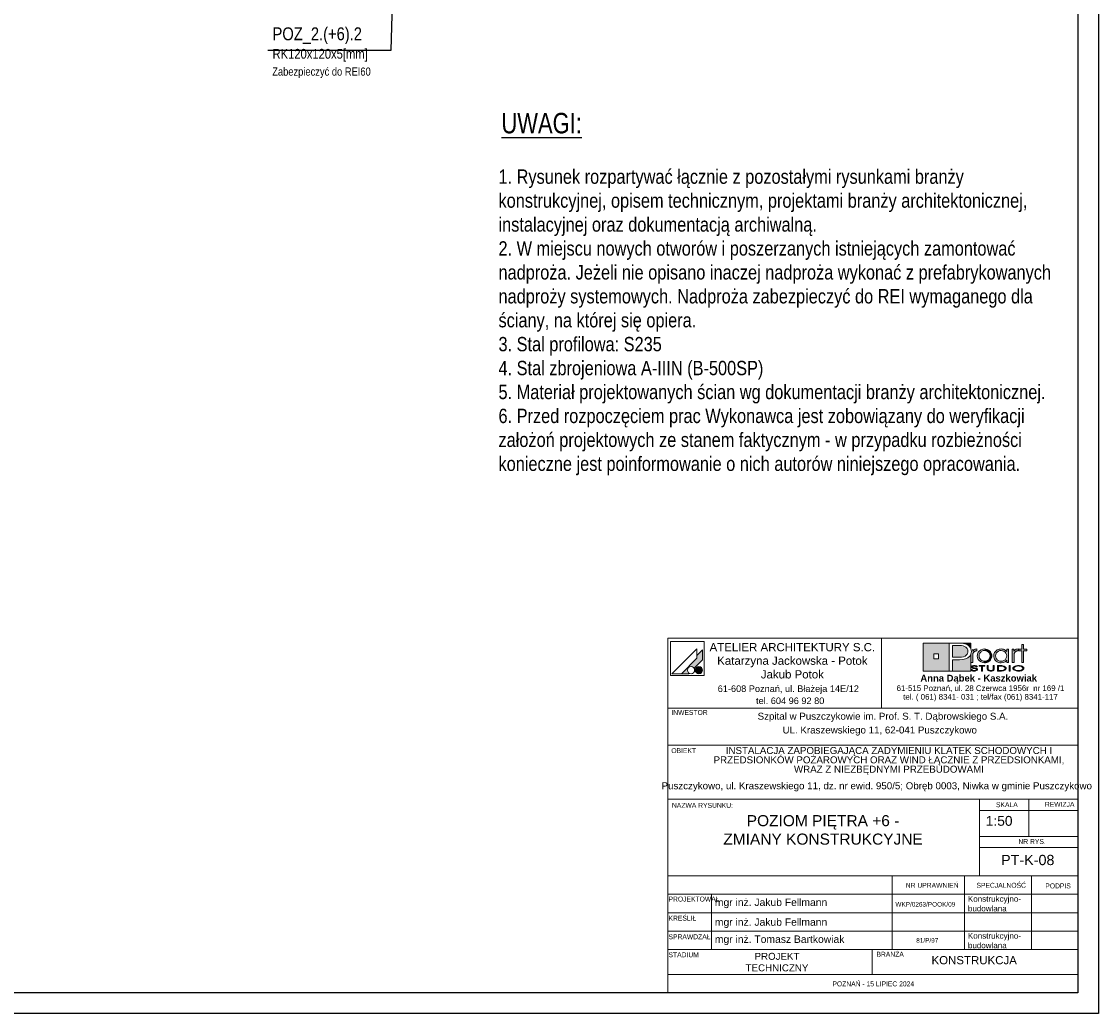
# Model space of a CAD drawing. Header units: metres. Extents: x -1659 to 3841, y -330 to 2686.
# Tile 9 of 13: x 2529 to 3841, y -330 to 880. Entities that reach past the tile are written whole.
import ezdxf

# ---------------------------------------------------------------- set-up
doc = ezdxf.new("R2010")
doc.units = ezdxf.units.M
doc.header["$LTSCALE"] = 50
doc.header["$MEASUREMENT"] = 0
for name, color, linetype in [('A_Arkusz', 7, 'Continuous'), ('BS_ram', 2, 'Continuous'), ('BZ_txc', 1, 'Continuous'), ('BZ_txg', 3, 'Continuous'), ('BZ_txs', 2, 'Continuous')]:
    doc.layers.add(name, color=color, linetype=linetype)
doc.styles.add('BIKTC', font='bikromsw.shx', dxfattribs={"width": 0.85})
doc.styles.add('BIKTG', font='bikromsw.shx', dxfattribs={"width": 0.85})
doc.styles.add('BIKTS', font='bikromsw.shx', dxfattribs={"width": 0.85})
doc.styles.add('GENERATED_STYLE_1', font='arial.ttf')
doc.styles.add('GENERATED_STYLE_2', font='txt')
doc.styles.add('GENERATED_STYLE_3', font='txt')

msp = doc.modelspace()

# ---------------------------------------------------------------- hatches: boundary and pattern name
at = {"layer": 'A_Arkusz', "linetype": 'Continuous', "lineweight": 5, "ltscale": 1000}
h = msp.add_hatch(color=7, dxfattribs=at)
h.paths.add_polyline_path([(3627.55, 122.046), (3659.294, 122.046), (3659.294, 87.658), (3627.55, 87.658)])
h.paths.add_polyline_path([(3640.541, 108.817), (3646.472, 108.817), (3646.472, 102.826), (3640.541, 102.826)], flags=0)
for points in [[(3671.551, 118.936), (3669.3, 118.951), (3663.385, 118.951), (3663.385, 104.641), (3671.034, 104.641), (3674.151, 104.793), (3676.691, 105.247), (3678.653, 106), (3679.676, 106.665), (3680.543, 107.476), (3681.254, 108.434), (3681.788, 109.492), (3682.107, 110.603), (3682.212, 111.77), (3681.93, 113.699), (3681.084, 115.388), (3679.638, 116.856), (3678.126, 117.784), (3676.324, 118.446), (3674.267, 118.821), (3673.206, 118.893)], [(3685.855, 122.046), (3685.848, 114.504), (3685.677, 115.102), (3684.895, 116.629), (3683.892, 117.962), (3682.678, 119.105), (3681.254, 120.06), (3679.887, 120.711), (3678.421, 121.22), (3676.858, 121.591), (3675.097, 121.842), (3671.087, 122.037), (3670.802, 122.043)], [(3663.385, 87.658), (3685.855, 87.658), (3685.855, 108.883), (3684.361, 106.046), (3681.937, 103.936), (3679.153, 102.61), (3675.819, 101.832), (3671.929, 101.562), (3663.385, 101.546)]]:
    msp.add_hatch(color=7, dxfattribs=at).paths.add_polyline_path(points)
at = {"layer": 'A_Arkusz', "linetype": 'Continuous', "lineweight": 15, "ltscale": 1000}
for points in [[(3749.969, 98.262), (3747.786, 98.262), (3747.786, 112.548), (3744.228, 112.548), (3744.228, 114.403), (3747.786, 114.403), (3747.786, 120.076), (3749.969, 120.076), (3749.969, 114.403), (3754.014, 114.403), (3754.014, 112.548), (3749.969, 112.548)], [(3358.739, 113.703), (3351.703, 106.667), (3351.703, 103.428), (3332.874, 84.599), (3341.923, 84.599), (3342.495, 85.171), (3341.833, 85.63), (3341.289, 86.174), (3340.848, 86.804), (3340.523, 87.5), (3340.324, 88.243), (3340.257, 89.009), (3340.324, 89.775), (3340.523, 90.517), (3340.848, 91.214), (3341.289, 91.844), (3341.833, 92.387), (3342.462, 92.828), (3343.159, 93.153), (3343.902, 93.352), (3344.668, 93.419), (3345.433, 93.352), (3346.176, 93.153), (3346.873, 92.828), (3347.503, 92.387), (3348.046, 91.844), (3348.506, 91.181), (3358.739, 101.414), (3358.739, 102.935)], [(3358.739, 101.414), (3358.739, 113.703), (3351.703, 106.667), (3351.703, 103.428), (3332.874, 84.599), (3341.923, 84.599), (3342.495, 85.171, -1.31477704), (3348.506, 91.181)], [(3688.031, 114.504), (3685.848, 114.504), (3685.848, 98.262), (3688.146, 98.262), (3688.167, 108.074, -0.14531134), (3688.794, 110.331, -0.14032895), (3691.234, 112.276), (3692.981, 112.614), (3692.981, 114.785), (3690.797, 114.423), (3689.147, 113.523), (3688.031, 112.085)], [(3693.532, 106.444), (3693.612, 107.527), (3693.854, 108.603), (3694.259, 109.674), (3694.808, 110.686), (3695.478, 111.597), (3696.271, 112.407), (3698.111, 113.716), (3700.148, 114.514), (3702.379, 114.801), (3702.483, 114.791), (3702.37, 112.944), (3701.564, 112.89), (3700.723, 112.72), (3699.886, 112.434), (3699.088, 112.05), (3698.358, 111.577), (3697.697, 111.016), (3696.595, 109.644), (3695.935, 108.094), (3695.715, 106.363), (3695.939, 104.563), (3696.61, 102.971), (3697.731, 101.59), (3699.124, 100.549), (3700.685, 99.926), (3701.566, 99.82), (3701.453, 97.973), (3700.133, 98.126), (3698.09, 98.91), (3696.271, 100.215), (3694.748, 102.021), (3693.836, 104.097)], [(3705.037, 98.27), (3703.726, 97.966), (3702.396, 97.864), (3701.453, 97.973), (3701.566, 99.82), (3702.413, 99.719), (3704.16, 99.933), (3705.732, 100.577), (3707.128, 101.65), (3708.202, 103.028), (3708.845, 104.621), (3708.909, 105.163), (3710.961, 104.378), (3710.562, 103.154), (3709.712, 101.65), (3708.771, 100.501), (3707.642, 99.542), (3706.326, 98.775)], [(3702.371, 112.964), (3704.142, 112.708), (3705.732, 112.037), (3707.18, 110.934), (3708.225, 109.63), (3708.851, 108.129), (3709.059, 106.428), (3708.909, 105.163), (3710.961, 104.378), (3711.072, 104.719), (3711.242, 106.346), (3711.149, 107.534), (3710.869, 108.707), (3710.373, 109.918), (3709.577, 111.217), (3708.524, 112.383), (3707.249, 113.361), (3705.707, 114.161), (3704.141, 114.624), (3702.483, 114.791)], [(3741.437, 112.276), (3740.998, 112.083), (3740.551, 111.823), (3740.097, 111.496), (3739.51, 110.974), (3739.056, 110.432), (3738.733, 109.87), (3738.519, 109.245), (3738.391, 108.503), (3738.349, 107.644), (3738.349, 98.262), (3736.052, 98.262), (3736.052, 114.403), (3738.235, 114.403), (3738.235, 112.085), (3739.35, 113.523), (3741, 114.423), (3743.185, 114.785), (3743.185, 112.614), (3742.505, 112.534), (3741.922, 112.422)], [(3352.535, 93.02), (3355.837, 84.865, -0.39153016), (3350.347, 87.152, -0.41896751)], [(3352.535, 93.02), (3355.837, 84.865, 0.45566332), (3358.196, 91.11, 0.39040178)], [(3692.176, 92.826), (3693.5, 92.826), (3693.388, 93.308), (3693.052, 93.734), (3692.492, 94.106), (3691.766, 94.394), (3690.933, 94.566), (3689.993, 94.624), (3689.015, 94.563), (3688.151, 94.382), (3687.404, 94.08), (3686.869, 93.72), (3686.548, 93.307), (3686.441, 92.841), (3686.539, 92.388), (3686.835, 91.993), (3687.328, 91.656), (3687.712, 91.485), (3688.06, 91.371), (3688.366, 91.295), (3688.971, 91.182), (3689.518, 91.099), (3690.119, 91.006), (3690.687, 90.905), (3691.074, 90.817), (3691.455, 90.7), (3691.513, 91.462), (3690.941, 91.561), (3690.135, 91.684), (3689.188, 91.849), (3688.735, 91.95), (3688.307, 92.094), (3687.973, 92.297), (3687.774, 92.553), (3687.707, 92.861), (3687.805, 93.204), (3688.016, 93.464), (3688.402, 93.717), (3688.839, 93.889), (3689.335, 93.992), (3689.776, 94.02), (3690.22, 94.006), (3690.683, 93.948), (3691.076, 93.853), (3691.469, 93.694), (3691.83, 93.449), (3692.066, 93.16)], [(3699.997, 87.872), (3698.73, 87.872), (3698.73, 93.906), (3695.824, 93.906), (3695.824, 94.503), (3702.887, 94.503), (3702.887, 93.906), (3699.997, 93.906)], [(3712.971, 88.353), (3712.502, 88.153), (3711.967, 87.99), (3711.343, 87.857), (3710.689, 87.777), (3710.006, 87.751), (3709.069, 87.799), (3708.209, 87.945), (3707.425, 88.188), (3706.469, 88.726), (3705.895, 89.453), (3705.704, 90.369), (3705.704, 94.503), (3706.971, 94.503), (3706.971, 90.369), (3707.041, 89.849), (3707.254, 89.405), (3707.569, 89.075, 0.15426912), (3710.006, 88.392, 0.14972413), (3712.403, 89.034), (3712.758, 89.405)], [(3712.758, 89.405), (3712.97, 89.849), (3713.041, 90.369), (3713.041, 94.503), (3714.308, 94.503), (3714.308, 90.369), (3714.204, 89.668), (3713.892, 89.076), (3713.373, 88.592), (3712.971, 88.353)], [(3719.522, 88.469), (3720.903, 88.469), (3720.903, 87.872), (3718.256, 87.872), (3718.256, 94.503), (3720.903, 94.503), (3720.903, 93.906), (3719.522, 93.906)], [(3721.872, 94.503), (3723.464, 94.441), (3724.487, 94.306), (3724.482, 93.657), (3723.684, 93.787), (3722.603, 93.876), (3721.354, 93.906), (3720.903, 93.906), (3720.903, 94.503)], [(3726.058, 93.949), (3726.862, 93.629), (3727.549, 93.245), (3728.12, 92.798), (3728.572, 92.279), (3728.844, 91.74), (3728.934, 91.18), (3728.793, 90.477), (3728.371, 89.818), (3727.668, 89.203), (3726.973, 88.784), (3726.188, 88.447), (3725.312, 88.192), (3724.439, 88.034), (3724.444, 88.699), (3725.131, 88.856), (3726.083, 89.224), (3726.834, 89.698), (3727.297, 90.158), (3727.576, 90.659), (3727.668, 91.2), (3727.563, 91.767), (3727.248, 92.284), (3726.79, 92.691), (3726.118, 93.109), (3725.383, 93.421), (3724.482, 93.657), (3724.487, 94.306), (3724.859, 94.257)], [(3733.59, 87.872), (3732.323, 87.872), (3732.323, 94.503), (3733.59, 94.503)], [(3687.376, 89.727), (3686.023, 89.727), (3686.128, 89.292), (3686.366, 88.905), (3686.737, 88.566), (3687.129, 88.329), (3687.537, 88.152), (3687.855, 88.048), (3688.121, 87.966), (3688.754, 87.84), (3689.414, 87.771), (3689.813, 87.79), (3690.233, 87.769), (3690.999, 87.819), (3691.934, 88.025), (3692.751, 88.367), (3693.338, 88.769), (3693.689, 89.212), (3693.806, 89.699), (3693.769, 89.974), (3693.642, 90.264), (3693.474, 90.5), (3693.172, 90.777), (3692.915, 90.958), (3692.485, 91.173), (3692.205, 91.28), (3691.725, 91.42), (3691.513, 91.462), (3691.455, 90.7), (3691.671, 90.626), (3692.153, 90.351), (3692.443, 90.032), (3692.539, 89.669), (3692.463, 89.341), (3692.261, 89.077), (3691.854, 88.776), (3691.559, 88.639), (3691.291, 88.544), (3690.819, 88.431), (3690.428, 88.374), (3690.095, 88.352), (3689.716, 88.358), (3689.267, 88.402), (3688.857, 88.484), (3688.514, 88.584), (3688.169, 88.733), (3687.976, 88.843), (3687.692, 89.086), (3687.491, 89.38)], [(3724.439, 88.034), (3724.324, 88.014), (3723.206, 87.907), (3721.958, 87.872), (3720.903, 87.872), (3720.903, 88.469), (3721.354, 88.469), (3722.131, 88.481), (3722.975, 88.514), (3723.387, 88.538), (3724.026, 88.614), (3724.444, 88.699)]]:
    msp.add_hatch(color=7, dxfattribs=at).paths.add_polyline_path(points)
h = msp.add_hatch(color=7, dxfattribs=at)
h.paths.add_polyline_path([(3729.371, 101.093), (3727.524, 99.299), (3725.297, 98.222), (3722.69, 97.864), (3721.05, 98.001), (3719.465, 98.411), (3717.94, 99.097), (3716.625, 99.981), (3715.522, 101.083), (3714.634, 102.402), (3714.046, 103.692), (3713.692, 105.006), (3713.574, 106.346), (3713.645, 107.398), (3713.857, 108.437), (3714.21, 109.466), (3714.694, 110.445), (3715.287, 111.339), (3715.992, 112.15), (3716.909, 112.947), (3717.938, 113.612), (3719.08, 114.147), (3720.251, 114.51), (3721.46, 114.728), (3722.707, 114.801), (3724.052, 114.709), (3725.314, 114.432), (3726.494, 113.972), (3727.57, 113.332), (3728.528, 112.523), (3729.371, 111.545), (3729.371, 112.935), (3729.371, 114.403), (3731.554, 114.403), (3731.554, 108.038), (3731.554, 98.262), (3729.371, 98.262), (3729.371, 99.51)])
h.paths.add_polyline_path([(3719.777, 112.283, 0.47107729), (3716.829, 102.865, 0.49472377), (3727.71, 102.045, 0.38725775), (3727.519, 110.865, 0.31404201)], flags=0)
h = msp.add_hatch(color=7, dxfattribs=at)
h.paths.add_polyline_path([(3743.662, 94.624, 0.13099109), (3738.507, 93.376, 0.25065791), (3736.973, 91.223, 0.25061745), (3738.203, 89.203, 0.14135121), (3743.681, 87.751, 0.11772257), (3748.612, 88.883, 0.24590493), (3750.352, 91.19, 0.23736576), (3749.13, 93.17, 0.14388747)])
h.paths.add_polyline_path([(3743.662, 94.027, 0.12859728), (3739.793, 93.166), (3739.332, 92.884), (3738.975, 92.597), (3738.637, 92.234), (3738.416, 91.892), (3738.297, 91.584), (3738.239, 91.21), (3738.388, 90.521), (3738.832, 89.894), (3739.645, 89.291, 0.12697419), (3743.681, 88.348, 0.1132136), (3747.49, 89.183), (3748.191, 89.641), (3748.605, 90.019), (3748.871, 90.394), (3749.031, 90.781), (3749.085, 91.18), (3749, 91.688), (3748.744, 92.173), (3748.318, 92.637), (3747.653, 93.097, 0.11716039)], flags=0)

# ---------------------------------------------------------------- linework, layer by layer
at = {"layer": 'A_Arkusz', "color": 7, "linetype": 'Continuous', "lineweight": 15, "ltscale": 1000}
for p, q in [((3316.226, 128.011), (3316.226, 42.635)), ((3316.226, 127.999), (3816.226, 127.999)), ((3319.453, 123.741), (3319.453, 82.432)), ((3360.763, 123.741), (3319.453, 123.741)), ((3360.763, 123.741), (3360.763, 82.432)), ((3576.814, 128.011), (3576.814, 42.635)), ((3627.55, 122.046), (3685.855, 122.046)), ((3627.55, 87.658), (3627.55, 122.046)), ((3659.294, 87.658), (3659.294, 122.046)), ((3659.294, 122.046), (3670.677, 122.046)), ((3663.385, 118.951), (3663.385, 104.641)), ((3669.3, 118.951), (3663.385, 118.951)), ((3671.551, 118.936), (3669.3, 118.951)), ((3670.677, 122.046), (3673.036, 121.995)), ((3673.206, 118.893), (3671.551, 118.936)), ((3673.036, 121.995), (3675.097, 121.842)), ((3674.267, 118.821), (3673.206, 118.893)), ((3676.324, 118.446), (3674.267, 118.821)), ((3675.097, 121.842), (3676.858, 121.591)), ((3678.126, 117.784), (3676.324, 118.446)), ((3676.858, 121.591), (3678.421, 121.22)), ((3678.421, 121.22), (3679.887, 120.711)), ((3679.887, 120.711), (3681.254, 120.06)), ((3681.254, 120.06), (3682.678, 119.105)), ((3682.678, 119.105), (3683.892, 117.962)), ((3685.855, 122.046), (3685.848, 114.403)), ((3747.786, 114.403), (3747.786, 120.076)), ((3747.786, 120.076), (3749.969, 120.076)), ((3749.969, 120.076), (3749.969, 114.403)), ((3351.703, 114.903), (3321.398, 84.599)), ((3351.703, 114.903), (3351.703, 103.428)), ((3358.739, 113.703), (3351.703, 106.667)), ((3358.739, 113.703), (3358.739, 102.935)), ((3640.541, 108.817), (3646.472, 108.817)), ((3640.541, 108.817), (3646.472, 108.817)), ((3640.541, 102.826), (3640.541, 108.817)), ((3646.472, 108.817), (3646.472, 102.826)), ((3646.472, 108.817), (3646.472, 102.826)), ((3674.151, 104.793), (3676.691, 105.247)), ((3676.691, 105.247), (3678.653, 106)), ((3679.673, 116.835), (3678.126, 117.784)), ((3678.653, 106), (3679.676, 106.665)), ((3681.084, 115.388), (3679.673, 116.835)), ((3679.676, 106.665), (3680.543, 107.476)), ((3680.543, 107.476), (3681.254, 108.434)), ((3681.93, 113.699), (3681.084, 115.388)), ((3681.254, 108.434), (3681.788, 109.492)), ((3681.788, 109.492), (3682.107, 110.603)), ((3682.212, 111.77), (3681.93, 113.699)), ((3684.361, 106.046), (3681.937, 103.936)), ((3682.107, 110.603), (3682.212, 111.77)), ((3683.892, 117.962), (3684.895, 116.629)), ((3685.817, 108.64), (3684.361, 106.046)), ((3684.895, 116.629), (3685.677, 115.102)), ((3685.677, 115.102), (3686.146, 113.464)), ((3686.302, 111.718), (3685.817, 108.64)), ((3685.855, 108.709), (3685.855, 87.658)), ((3686.146, 113.464), (3686.302, 111.718)), ((3688.031, 114.403), (3688.031, 112.085)), ((3688.031, 112.085), (3689.147, 113.523)), ((3688.188, 108.503), (3688.146, 107.644)), ((3688.146, 107.644), (3688.146, 98.262)), ((3688.316, 109.245), (3688.188, 108.503)), ((3688.53, 109.87), (3688.316, 109.245)), ((3688.853, 110.432), (3688.53, 109.87)), ((3689.307, 110.974), (3688.853, 110.432)), ((3689.147, 113.523), (3690.797, 114.423)), ((3689.893, 111.496), (3689.307, 110.974)), ((3690.348, 111.823), (3689.893, 111.496)), ((3690.795, 112.083), (3690.348, 111.823)), ((3691.234, 112.276), (3690.795, 112.083)), ((3690.797, 114.423), (3692.981, 114.785)), ((3691.719, 112.422), (3691.234, 112.276)), ((3692.302, 112.534), (3691.719, 112.422)), ((3692.981, 112.614), (3692.302, 112.534)), ((3692.981, 114.785), (3692.981, 112.614)), ((3693.532, 106.444), (3693.612, 107.527)), ((3693.836, 104.097), (3693.532, 106.444)), ((3693.612, 107.527), (3693.854, 108.603)), ((3693.854, 108.603), (3694.259, 109.674)), ((3694.259, 109.674), (3694.808, 110.686)), ((3694.808, 110.686), (3695.478, 111.597)), ((3695.478, 111.597), (3696.271, 112.407)), ((3695.935, 108.094), (3695.715, 106.363)), ((3695.715, 106.363), (3695.939, 104.563)), ((3696.595, 109.644), (3695.935, 108.094)), ((3696.271, 112.407), (3698.111, 113.716)), ((3697.697, 111.016), (3696.595, 109.644)), ((3698.358, 111.577), (3697.697, 111.016)), ((3698.111, 113.716), (3700.148, 114.514)), ((3699.088, 112.05), (3698.358, 111.577)), ((3699.886, 112.434), (3699.088, 112.05)), ((3700.723, 112.72), (3699.886, 112.434)), ((3700.148, 114.514), (3702.379, 114.801)), ((3701.564, 112.89), (3700.723, 112.72)), ((3702.413, 112.947), (3701.564, 112.89)), ((3702.379, 114.801), (3704.084, 114.641)), ((3704.142, 112.708), (3702.413, 112.947)), ((3704.084, 114.641), (3705.707, 114.161)), ((3705.732, 112.037), (3704.142, 112.708)), ((3705.707, 114.161), (3707.249, 113.361)), ((3707.18, 110.934), (3705.732, 112.037)), ((3708.225, 109.63), (3707.18, 110.934)), ((3707.249, 113.361), (3708.524, 112.383)), ((3708.851, 108.129), (3708.225, 109.63)), ((3708.524, 112.383), (3709.577, 111.217)), ((3708.845, 104.621), (3709.059, 106.428)), ((3709.059, 106.428), (3708.851, 108.129)), ((3709.577, 111.217), (3710.406, 109.865)), ((3710.406, 109.865), (3710.869, 108.707)), ((3710.869, 108.707), (3711.149, 107.534)), ((3711.242, 106.346), (3711.072, 104.719)), ((3711.149, 107.534), (3711.242, 106.346)), ((3713.574, 106.346), (3713.645, 107.398)), ((3713.692, 105.006), (3713.574, 106.346)), ((3713.645, 107.398), (3713.857, 108.437)), ((3714.046, 103.692), (3713.692, 105.006)), ((3713.857, 108.437), (3714.21, 109.466)), ((3714.21, 109.466), (3714.694, 110.445)), ((3714.694, 110.445), (3715.287, 111.339)), ((3715.287, 111.339), (3715.992, 112.15)), ((3715.983, 108.099), (3715.757, 106.444)), ((3715.757, 106.444), (3715.973, 104.694)), ((3716.66, 109.612), (3715.983, 108.099)), ((3715.992, 112.15), (3716.909, 112.947)), ((3717.791, 110.983), (3716.66, 109.612)), ((3716.909, 112.947), (3717.938, 113.612)), ((3719.258, 112.074), (3717.791, 110.983)), ((3717.938, 113.612), (3719.08, 114.147)), ((3719.08, 114.147), (3720.251, 114.51)), ((3720.885, 112.728), (3719.258, 112.074)), ((3720.251, 114.51), (3721.46, 114.728)), ((3722.673, 112.947), (3720.885, 112.728)), ((3721.46, 114.728), (3722.707, 114.801)), ((3724.456, 112.705), (3722.673, 112.947)), ((3722.707, 114.801), (3724.052, 114.709)), ((3724.052, 114.709), (3725.314, 114.432)), ((3726.046, 112.045), (3724.456, 112.705)), ((3725.314, 114.432), (3726.494, 113.972)), ((3727.44, 110.967), (3726.046, 112.045)), ((3726.494, 113.972), (3727.57, 113.332)), ((3728.513, 109.598), (3727.44, 110.967)), ((3727.57, 113.332), (3728.528, 112.523)), ((3729.157, 108.048), (3728.513, 109.598)), ((3728.528, 112.523), (3729.371, 111.545)), ((3729.155, 104.597), (3729.371, 106.319)), ((3729.371, 106.319), (3729.157, 108.048)), ((3729.371, 111.545), (3729.371, 114.403)), ((3729.371, 114.403), (3731.554, 114.403)), ((3731.554, 114.403), (3731.554, 98.262)), ((3736.052, 98.262), (3736.052, 114.403)), ((3736.052, 114.403), (3738.235, 114.403)), ((3738.235, 114.403), (3738.235, 112.085)), ((3738.235, 112.085), (3739.35, 113.523)), ((3738.391, 108.503), (3738.349, 107.644)), ((3738.349, 107.644), (3738.349, 98.262)), ((3738.519, 109.245), (3738.391, 108.503)), ((3738.733, 109.87), (3738.519, 109.245)), ((3739.056, 110.432), (3738.733, 109.87)), ((3739.51, 110.974), (3739.056, 110.432)), ((3739.35, 113.523), (3741, 114.423)), ((3740.097, 111.496), (3739.51, 110.974)), ((3740.551, 111.823), (3740.097, 111.496)), ((3740.998, 112.083), (3740.551, 111.823)), ((3741.437, 112.276), (3740.998, 112.083)), ((3741, 114.423), (3743.185, 114.785)), ((3741.922, 112.422), (3741.437, 112.276)), ((3742.505, 112.534), (3741.922, 112.422)), ((3743.185, 112.614), (3742.505, 112.534)), ((3743.185, 114.785), (3743.185, 112.614)), ((3744.228, 112.548), (3744.228, 114.403)), ((3744.228, 114.403), (3747.786, 114.403)), ((3747.786, 112.548), (3744.228, 112.548)), ((3747.786, 98.262), (3747.786, 112.548)), ((3749.969, 114.403), (3754.014, 114.403)), ((3754.014, 112.548), (3749.969, 112.548)), ((3749.969, 112.548), (3749.969, 98.262)), ((3754.014, 114.403), (3754.014, 112.548)), ((3351.703, 103.428), (3332.874, 84.599)), ((3358.739, 101.414), (3348.506, 91.181)), ((3358.739, 102.935), (3358.739, 101.414)), ((3646.472, 102.826), (3640.541, 102.826)), ((3663.385, 104.641), (3671.034, 104.641)), ((3663.385, 101.546), (3663.385, 87.658)), ((3671.686, 101.546), (3663.385, 101.546)), ((3671.034, 104.641), (3674.151, 104.793)), ((3675.736, 101.812), (3671.686, 101.546)), ((3679.153, 102.61), (3675.736, 101.812)), ((3681.937, 103.936), (3679.153, 102.61)), ((3688.146, 98.262), (3685.848, 98.262)), ((3686.441, 92.841), (3686.548, 93.307)), ((3686.539, 92.388), (3686.441, 92.841)), ((3686.835, 91.993), (3686.539, 92.388)), ((3686.548, 93.307), (3686.869, 93.72)), ((3687.328, 91.656), (3686.835, 91.993)), ((3686.869, 93.72), (3687.404, 94.08)), ((3687.404, 94.08), (3688.151, 94.382)), ((3687.784, 93.178), (3687.707, 92.861)), ((3687.707, 92.861), (3687.774, 92.553)), ((3687.774, 92.553), (3687.973, 92.297)), ((3688.016, 93.464), (3687.784, 93.178)), ((3687.973, 92.297), (3688.307, 92.094)), ((3688.402, 93.717), (3688.016, 93.464)), ((3688.151, 94.382), (3689.015, 94.563)), ((3688.307, 92.094), (3688.735, 91.95)), ((3688.839, 93.889), (3688.402, 93.717)), ((3688.735, 91.95), (3689.361, 91.81)), ((3689.335, 93.992), (3688.839, 93.889)), ((3689.015, 94.563), (3689.993, 94.624)), ((3689.89, 94.027), (3689.335, 93.992)), ((3690.486, 93.99), (3689.89, 94.027)), ((3689.993, 94.624), (3690.933, 94.566)), ((3691.012, 93.879), (3690.486, 93.99)), ((3690.933, 94.566), (3691.766, 94.394)), ((3691.469, 93.694), (3691.012, 93.879)), ((3691.83, 93.449), (3691.469, 93.694)), ((3691.766, 94.394), (3692.492, 94.106)), ((3692.066, 93.16), (3691.83, 93.449)), ((3692.176, 92.826), (3692.066, 93.16)), ((3693.5, 92.826), (3692.176, 92.826)), ((3692.492, 94.106), (3693.052, 93.734)), ((3693.052, 93.734), (3693.388, 93.308)), ((3693.388, 93.308), (3693.5, 92.826)), ((3694.748, 102.021), (3693.836, 104.097)), ((3696.271, 100.215), (3694.748, 102.021)), ((3695.824, 93.906), (3695.824, 94.503)), ((3695.824, 94.503), (3702.887, 94.503)), ((3698.73, 93.906), (3695.824, 93.906)), ((3695.939, 104.563), (3696.61, 102.971)), ((3698.09, 98.91), (3696.271, 100.215)), ((3696.61, 102.971), (3697.731, 101.59)), ((3697.731, 101.59), (3699.124, 100.549)), ((3700.133, 98.126), (3698.09, 98.91)), ((3698.73, 87.872), (3698.73, 93.906)), ((3699.124, 100.549), (3700.685, 99.926)), ((3702.887, 93.906), (3699.997, 93.906)), ((3699.997, 93.906), (3699.997, 87.872)), ((3702.396, 97.864), (3700.133, 98.126)), ((3700.685, 99.926), (3702.413, 99.719)), ((3703.726, 97.966), (3702.396, 97.864)), ((3702.413, 99.719), (3704.16, 99.933)), ((3702.887, 94.503), (3702.887, 93.906)), ((3705.037, 98.27), (3703.726, 97.966)), ((3704.16, 99.933), (3705.732, 100.577)), ((3706.326, 98.775), (3705.037, 98.27)), ((3705.704, 94.503), (3706.971, 94.503)), ((3705.704, 90.369), (3705.704, 94.503)), ((3705.732, 100.577), (3707.128, 101.65)), ((3707.642, 99.542), (3706.326, 98.775)), ((3706.971, 94.503), (3706.971, 90.369)), ((3707.128, 101.65), (3708.202, 103.028)), ((3708.771, 100.501), (3707.642, 99.542)), ((3708.202, 103.028), (3708.845, 104.621)), ((3709.712, 101.65), (3708.771, 100.501)), ((3710.562, 103.154), (3709.712, 101.65)), ((3711.072, 104.719), (3710.562, 103.154)), ((3713.041, 90.369), (3713.041, 94.503)), ((3713.041, 94.503), (3714.308, 94.503)), ((3714.634, 102.402), (3714.046, 103.692)), ((3714.308, 94.503), (3714.308, 90.369)), ((3715.522, 101.083), (3714.634, 102.402)), ((3716.625, 99.981), (3715.522, 101.083)), ((3715.973, 104.694), (3716.622, 103.128)), ((3716.622, 103.128), (3717.705, 101.748)), ((3717.94, 99.097), (3716.625, 99.981)), ((3717.705, 101.748), (3718.375, 101.165)), ((3719.465, 98.411), (3717.94, 99.097)), ((3718.256, 87.872), (3718.256, 94.503)), ((3718.256, 94.503), (3720.903, 94.503)), ((3718.256, 87.872), (3718.256, 94.503)), ((3718.256, 94.503), (3721.872, 94.503)), ((3718.375, 101.165), (3719.134, 100.67)), ((3719.134, 100.67), (3719.98, 100.264)), ((3721.05, 98.001), (3719.465, 98.411)), ((3720.903, 93.906), (3719.522, 93.906)), ((3719.522, 93.906), (3719.522, 88.469)), ((3721.354, 93.906), (3719.522, 93.906)), ((3719.522, 93.906), (3719.522, 88.469)), ((3719.98, 100.264), (3720.873, 99.96)), ((3720.873, 99.96), (3721.777, 99.779)), ((3720.903, 94.503), (3720.903, 93.906)), ((3722.69, 97.864), (3721.05, 98.001)), ((3722.603, 93.876), (3721.354, 93.906)), ((3721.777, 99.779), (3722.69, 99.719)), ((3721.872, 94.503), (3723.464, 94.441)), ((3723.684, 93.787), (3722.603, 93.876)), ((3722.69, 99.719), (3724.431, 99.937)), ((3725.297, 98.222), (3722.69, 97.864)), ((3723.464, 94.441), (3724.859, 94.257)), ((3724.595, 93.639), (3723.684, 93.787)), ((3724.431, 99.937), (3726.01, 100.592)), ((3725.383, 93.421), (3724.595, 93.639)), ((3724.859, 94.257), (3726.058, 93.949)), ((3727.524, 99.299), (3725.297, 98.222)), ((3726.092, 93.125), (3725.383, 93.421)), ((3726.01, 100.592), (3727.423, 101.682)), ((3726.058, 93.949), (3726.862, 93.629)), ((3726.723, 92.75), (3726.092, 93.125)), ((3727.248, 92.284), (3726.723, 92.75)), ((3726.862, 93.629), (3727.549, 93.245)), ((3727.563, 91.767), (3727.248, 92.284)), ((3727.423, 101.682), (3728.506, 103.052)), ((3729.371, 101.093), (3727.524, 99.299)), ((3727.549, 93.245), (3728.12, 92.798)), ((3728.12, 92.798), (3728.572, 92.279)), ((3728.506, 103.052), (3729.155, 104.597)), ((3728.572, 92.279), (3728.844, 91.74)), ((3729.371, 98.262), (3729.371, 101.093)), ((3731.554, 98.262), (3729.371, 98.262)), ((3732.323, 87.872), (3732.323, 94.503)), ((3732.323, 94.503), (3733.59, 94.503)), ((3732.323, 87.872), (3732.323, 94.503)), ((3732.323, 94.503), (3733.59, 94.503)), ((3733.59, 94.503), (3733.59, 87.872)), ((3733.59, 94.503), (3733.59, 87.872)), ((3738.349, 98.262), (3736.052, 98.262)), ((3737.067, 91.79), (3737.352, 92.338)), ((3737.352, 92.338), (3737.826, 92.866)), ((3737.826, 92.866), (3738.507, 93.376)), ((3738.416, 91.892), (3738.283, 91.55)), ((3738.637, 92.234), (3738.416, 91.892)), ((3738.507, 93.376), (3739.354, 93.811)), ((3738.946, 92.573), (3738.637, 92.234)), ((3739.332, 92.884), (3738.946, 92.573)), ((3739.793, 93.166), (3739.332, 92.884)), ((3739.354, 93.811), (3740.367, 94.173)), ((3740.939, 93.644), (3739.793, 93.166)), ((3740.367, 94.173), (3741.401, 94.416)), ((3742.228, 93.931), (3740.939, 93.644)), ((3741.401, 94.416), (3742.498, 94.567)), ((3743.662, 94.027), (3742.228, 93.931)), ((3742.498, 94.567), (3743.662, 94.624)), ((3743.662, 94.624), (3744.98, 94.557)), ((3744.544, 93.986), (3743.662, 94.027)), ((3745.377, 93.878), (3744.544, 93.986)), ((3744.98, 94.557), (3746.228, 94.358)), ((3746.16, 93.702), (3745.377, 93.878)), ((3747.013, 93.413), (3746.16, 93.702)), ((3746.228, 94.358), (3747.408, 94.027)), ((3747.733, 93.058), (3747.013, 93.413)), ((3747.408, 94.027), (3748.355, 93.633)), ((3748.318, 92.637), (3747.733, 93.058)), ((3749.969, 98.262), (3747.786, 98.262)), ((3748.744, 92.173), (3748.318, 92.637)), ((3748.355, 93.633), (3749.13, 93.17)), ((3749, 91.688), (3748.744, 92.173)), ((3749.13, 93.17), (3749.733, 92.637)), ((3749.733, 92.637), (3750.077, 92.172)), ((3750.077, 92.172), (3750.283, 91.69)), ((3319.453, 82.432), (3360.763, 82.432)), ((3321.398, 84.599), (3341.923, 84.599)), ((3342.495, 85.171), (3341.923, 84.599)), ((3685.855, 87.658), (3627.55, 87.658)), ((3663.385, 87.658), (3659.294, 87.658)), ((3686.128, 89.292), (3686.023, 89.727)), ((3686.023, 89.727), (3687.376, 89.727)), ((3686.366, 88.905), (3686.128, 89.292)), ((3686.737, 88.566), (3686.366, 88.905)), ((3687.129, 88.329), (3686.737, 88.566)), ((3687.59, 88.129), (3687.129, 88.329)), ((3687.6, 91.526), (3687.328, 91.656)), ((3687.376, 89.727), (3687.491, 89.38)), ((3687.491, 89.38), (3687.692, 89.086)), ((3688.121, 87.966), (3687.59, 88.129)), ((3687.899, 91.416), (3687.6, 91.526)), ((3687.692, 89.086), (3687.976, 88.843)), ((3688.222, 91.326), (3687.899, 91.416)), ((3687.976, 88.843), (3688.221, 88.704)), ((3688.698, 87.846), (3688.121, 87.966)), ((3688.221, 88.704), (3688.514, 88.584)), ((3688.612, 91.243), (3688.222, 91.326)), ((3688.514, 88.584), (3688.857, 88.484)), ((3689.106, 91.159), (3688.612, 91.243)), ((3689.307, 87.775), (3688.698, 87.846)), ((3688.857, 88.484), (3689.223, 88.408)), ((3689.706, 91.072), (3689.106, 91.159)), ((3689.223, 88.408), (3689.596, 88.363)), ((3689.946, 87.751), (3689.307, 87.775)), ((3689.361, 91.81), (3690.187, 91.675)), ((3689.596, 88.363), (3689.975, 88.348)), ((3690.531, 90.941), (3689.706, 91.072)), ((3690.999, 87.819), (3689.946, 87.751)), ((3689.975, 88.348), (3690.311, 88.36)), ((3690.187, 91.675), (3690.865, 91.574)), ((3690.311, 88.36), (3690.649, 88.399)), ((3691.185, 90.792), (3690.531, 90.941)), ((3690.649, 88.399), (3690.989, 88.464)), ((3690.865, 91.574), (3691.377, 91.489)), ((3690.989, 88.464), (3691.314, 88.55)), ((3691.934, 88.025), (3690.999, 87.819)), ((3691.671, 90.626), (3691.185, 90.792)), ((3691.314, 88.55), (3691.602, 88.654)), ((3691.377, 91.489), (3691.725, 91.42)), ((3691.602, 88.654), (3691.854, 88.776)), ((3692.153, 90.351), (3691.671, 90.626)), ((3691.725, 91.42), (3691.993, 91.35)), ((3691.854, 88.776), (3692.235, 89.043)), ((3692.751, 88.367), (3691.934, 88.025)), ((3691.993, 91.35), (3692.268, 91.259)), ((3692.443, 90.032), (3692.153, 90.351)), ((3692.235, 89.043), (3692.463, 89.341)), ((3692.268, 91.259), (3692.55, 91.147)), ((3692.539, 89.669), (3692.443, 90.032)), ((3692.463, 89.341), (3692.539, 89.669)), ((3692.55, 91.147), (3692.915, 90.958)), ((3693.338, 88.769), (3692.751, 88.367)), ((3692.915, 90.958), (3693.222, 90.742)), ((3693.222, 90.742), (3693.474, 90.5)), ((3693.689, 89.212), (3693.338, 88.769)), ((3693.474, 90.5), (3693.658, 90.241)), ((3693.658, 90.241), (3693.769, 89.974)), ((3693.806, 89.699), (3693.689, 89.212)), ((3693.769, 89.974), (3693.806, 89.699)), ((3699.997, 87.872), (3698.73, 87.872)), ((3705.895, 89.453), (3705.704, 90.369)), ((3706.469, 88.726), (3705.895, 89.453)), ((3707.425, 88.188), (3706.469, 88.726)), ((3706.971, 90.369), (3707.041, 89.849)), ((3707.041, 89.849), (3707.254, 89.405)), ((3707.254, 89.405), (3707.609, 89.034)), ((3708.209, 87.945), (3707.425, 88.188)), ((3707.609, 89.034), (3707.896, 88.848)), ((3707.896, 88.848), (3708.238, 88.69)), ((3709.069, 87.799), (3708.209, 87.945)), ((3708.238, 88.69), (3708.635, 88.562)), ((3708.635, 88.562), (3709.072, 88.468)), ((3710.006, 87.751), (3709.069, 87.799)), ((3709.072, 88.468), (3709.529, 88.411)), ((3709.529, 88.411), (3710.006, 88.392)), ((3710.006, 88.392), (3710.483, 88.412)), ((3710.689, 87.777), (3710.006, 87.751)), ((3710.483, 88.412), (3710.94, 88.469)), ((3711.343, 87.857), (3710.689, 87.777)), ((3710.94, 88.469), (3711.377, 88.565)), ((3711.967, 87.99), (3711.343, 87.857)), ((3711.377, 88.565), (3711.774, 88.693)), ((3711.774, 88.693), (3712.116, 88.849)), ((3712.502, 88.153), (3711.967, 87.99)), ((3712.116, 88.849), (3712.403, 89.034)), ((3712.403, 89.034), (3712.758, 89.405)), ((3712.971, 88.353), (3712.502, 88.153)), ((3712.758, 89.405), (3712.97, 89.849)), ((3712.97, 89.849), (3713.041, 90.369)), ((3713.373, 88.592), (3712.971, 88.353)), ((3713.892, 89.076), (3713.373, 88.592)), ((3714.204, 89.668), (3713.892, 89.076)), ((3714.308, 90.369), (3714.204, 89.668)), ((3720.903, 87.872), (3718.256, 87.872)), ((3721.958, 87.872), (3718.256, 87.872)), ((3719.522, 88.469), (3720.903, 88.469)), ((3719.522, 88.469), (3721.354, 88.469)), ((3720.903, 88.469), (3720.903, 87.872)), ((3721.354, 88.469), (3722.467, 88.486)), ((3723.206, 87.907), (3721.958, 87.872)), ((3722.467, 88.486), (3723.387, 88.538)), ((3724.324, 88.014), (3723.206, 87.907)), ((3723.387, 88.538), (3724.115, 88.624)), ((3724.115, 88.624), (3725.177, 88.867)), ((3725.312, 88.192), (3724.324, 88.014)), ((3725.177, 88.867), (3726.083, 89.224)), ((3726.188, 88.447), (3725.312, 88.192)), ((3726.083, 89.224), (3726.834, 89.698)), ((3726.973, 88.784), (3726.188, 88.447)), ((3726.834, 89.698), (3727.297, 90.158)), ((3727.668, 89.203), (3726.973, 88.784)), ((3727.297, 90.158), (3727.576, 90.659)), ((3727.668, 91.2), (3727.563, 91.767)), ((3727.576, 90.659), (3727.668, 91.2)), ((3728.371, 89.818), (3727.668, 89.203)), ((3728.793, 90.477), (3728.371, 89.818)), ((3728.934, 91.18), (3728.793, 90.477)), ((3728.844, 91.74), (3728.934, 91.18)), ((3733.59, 87.872), (3732.323, 87.872)), ((3733.59, 87.872), (3732.323, 87.872)), ((3736.973, 91.223), (3737.067, 91.79)), ((3737.042, 90.702), (3736.973, 91.223)), ((3737.252, 90.206), (3737.042, 90.702)), ((3737.602, 89.737), (3737.252, 90.206)), ((3738.203, 89.203), (3737.602, 89.737)), ((3738.975, 88.74), (3738.203, 89.203)), ((3738.283, 91.55), (3738.239, 91.21)), ((3738.239, 91.21), (3738.388, 90.521)), ((3738.388, 90.521), (3738.832, 89.894)), ((3738.832, 89.894), (3739.572, 89.329)), ((3739.916, 88.348), (3738.975, 88.74)), ((3739.572, 89.329), (3740.115, 89.047)), ((3741.099, 88.016), (3739.916, 88.348)), ((3740.115, 89.047), (3740.723, 88.809)), ((3740.723, 88.809), (3741.395, 88.615)), ((3742.353, 87.817), (3741.099, 88.016)), ((3741.395, 88.615), (3742.135, 88.467)), ((3742.135, 88.467), (3742.897, 88.377)), ((3743.681, 87.751), (3742.353, 87.817)), ((3742.897, 88.377), (3743.681, 88.348)), ((3743.681, 88.348), (3744.752, 88.404)), ((3744.638, 87.787), (3743.681, 87.751)), ((3745.575, 87.897), (3744.638, 87.787)), ((3744.752, 88.404), (3745.766, 88.573)), ((3746.492, 88.081), (3745.575, 87.897)), ((3745.766, 88.573), (3746.726, 88.853)), ((3747.267, 88.299), (3746.492, 88.081)), ((3746.726, 88.853), (3747.49, 89.183)), ((3747.974, 88.566), (3747.267, 88.299)), ((3747.49, 89.183), (3748.116, 89.572)), ((3748.612, 88.883), (3747.974, 88.566)), ((3748.116, 89.572), (3748.605, 90.019)), ((3748.605, 90.019), (3748.871, 90.394)), ((3749.578, 89.575), (3748.612, 88.883)), ((3748.871, 90.394), (3749.031, 90.781)), ((3749.085, 91.18), (3749, 91.688)), ((3749.031, 90.781), (3749.085, 91.18)), ((3750.158, 90.344), (3749.578, 89.575)), ((3750.352, 91.19), (3750.158, 90.344)), ((3750.283, 91.69), (3750.352, 91.19)), ((3316.226, 42.635), (3816.226, 42.635)), ((3316.226, 42.635), (3316.226, -304.635)), ((3816.226, 42.635), (3316.226, 42.635)), ((3316.226, -2.365), (3816.226, -2.365)), ((3316.226, -68.364), (3816.226, -68.364)), ((3696.226, -161.82), (3696.226, -68.364)), ((3756.226, -113.842), (3756.226, -68.364)), ((3696.226, -81.971), (3816.226, -81.971)), ((3696.226, -113.842), (3816.226, -113.842)), ((3696.226, -127.449), (3816.226, -127.449)), ((3316.226, -161.82), (3816.226, -161.82)), ((3589.988, -251.82), (3589.988, -161.82)), ((3677.863, -251.82), (3677.863, -161.82)), ((3759.459, -251.82), (3759.459, -161.82)), ((3316.226, -184.32), (3816.226, -184.32)), ((3369.715, -251.82), (3369.715, -184.32)), ((3316.226, -206.82), (3816.226, -206.82)), ((3316.226, -229.32), (3816.226, -229.32)), ((3369.715, -229.32), (3816.226, -229.32)), ((3316.226, -251.82), (3815.531, -251.82)), ((3386.226, -251.82), (3816.226, -251.82)), ((3565.531, -251.82), (3565.531, -282.131)), ((3316.226, -282.131), (3816.226, -282.131)), ((3316.226, -282.131), (3816.226, -282.131))]:
    msp.add_line(p, q, dxfattribs=at)
for centre, start, end in [((3344.668, 89.009), 0, 180), ((3354.328, 89.009), 0, 180), ((3344.668, 89.009), 180, 0), ((3354.328, 89.009), 180, 0)]:
    msp.add_arc(centre, 4.41, start, end, dxfattribs=at)
at = {"layer": 'BS_ram', "color": 1}
msp.add_lwpolyline([(-1658.774, -329.635), (-1658.774, 2640.365), (3841.226, 2640.365), (3841.226, -329.635)], close=True, dxfattribs=at)
at = {"layer": 'BS_ram'}
msp.add_lwpolyline([(-1508.774, -304.635), (-1508.774, 2615.365), (3816.226, 2615.365), (3816.226, -304.635)], close=True, dxfattribs=at)
at = {"layer": 'BZ_txc'}
msp.add_lwpolyline([(2828.908, 844.951), (2979.264, 844.951), (2987.925, 1142.351)], dxfattribs=at)

# ---------------------------------------------------------------- texts
at = {"layer": 'A_Arkusz', "color": 7, "linetype": 'Continuous', "lineweight": 15}
for s, insert, char_height, attachment_point, style in [('\\A1;{\\fArial|b0|i0|c238|p38;ATELIER ARCHITEKTURY S.C.}', (3468.171, 116.921), 9.99959, 5, 'GENERATED_STYLE_1'), ('\\A1;{\\fArial|b0|i0|c238|p38;Katarzyna Jackowska - Potok}', (3468.171, 98.992), 9.99959, 5, 'GENERATED_STYLE_1'), ('\\A1;{\\fArial|b0|i0|c238|p38;Jakub Potok}', (3468.171, 83.779), 9.99959, 5, 'GENERATED_STYLE_1'), ('\\A1;{\\fArial|b1|i0|c238|p38;Anna Dąbek - Kaszkowiak}', (3695.263, 77.994), 8.24945, 5, 'GENERATED_STYLE_3'), ('\\A1;{\\fArial|b0|i0|c238|p38;61-608 Poznań, ul. Błażeja 14E/12}', (3463.249, 65.148), 7.99967, 5, 'GENERATED_STYLE_1'), ('\\A1;{\\fArial|b0|i0|c238|p38;tel. 604 96 92 80}', (3465.497, 51.571), 7.99967, 5, 'GENERATED_STYLE_1'), ('\\A1;{\\fArial Narrow|b0|i0|c238|p34;INWESTOR}', (3320.651, 37.326), 5.99975, 4, 'GENERATED_STYLE_2'), ('\\A1;{\\fArial Narrow|b0|i0|c238|p34;OBIEKT}', (3320.651, -9.188), 5.99975, 4, 'GENERATED_STYLE_2'), ('\\A1;{\\fArial Narrow|b0|i0|c238|p34;NAZWA RYSUNKU:}', (3321.405, -75.951), 5.99975, 4, 'GENERATED_STYLE_2'), ('\\A1;{\\fArial Narrow|b0|i0|c238|p34;SKALA}', (3716.329, -75.137), 5.99975, 4, 'GENERATED_STYLE_2'), ('\\A1;{\\fArial Narrow|b0|i0|c238|p34;REWIZJA}', (3775.899, -74.708), 5.99975, 4, 'GENERATED_STYLE_2'), ('\\A1;{\\fArial Narrow|b0|i0|c238|p34;NR RYS.}', (3743.655, -120.009), 5.99975, 4, 'GENERATED_STYLE_2'), ('\\A1;{\\fArial Narrow|b0|i0|c238|p34;NR UPRAWNIEŃ}', (3606.344, -173.406), 5.99975, 4, 'GENERATED_STYLE_2'), ('\\A1;{\\fArial Narrow|b0|i0|c238|p34;SPECJALNOŚĆ}', (3692.519, -173.409), 5.99975, 4, 'GENERATED_STYLE_2'), ('\\A1;{\\fArial Narrow|b0|i0|c238|p34;PODPIS}', (3776.446, -174.141), 5.99975, 4, 'GENERATED_STYLE_2'), ('\\A1;{\\fArial Narrow|b0|i0|c238|p34;PROJEKTOWAŁ}', (3317.199, -190.16), 5.99975, 4, 'GENERATED_STYLE_2'), ('{\\fArial|b0|i0|c238|p38;mgr inż. Jakub Fellmann}', (3373.725, -195.406), 8.99963, 4, 'GENERATED_STYLE_1'), ('{\\fArial|b0|i0|c238|p38;WKP/0263/POOK/09}', (3593.731, -196.578), 5.6, 4, 'GENERATED_STYLE_1'), ('{\\fArial|b0|i0|c238|p38;Konstrukcyjno-^Jbudowlana}', (3682.123, -195.853), 7, 4, 'GENERATED_STYLE_1'), ('\\A1;{\\fArial Narrow|b0|i0|c238|p34;KREŚLIŁ}', (3317.199, -213.466), 5.99975, 4, 'GENERATED_STYLE_2'), ('{\\fArial|b0|i0|c238|p38;mgr inż. Jakub Fellmann}', (3373.725, -219.539), 8.99963, 4, 'GENERATED_STYLE_1'), ('\\A1;{\\fArial Narrow|b0|i0|c238|p34;SPRAWDZAŁ}', (3317.199, -236.163), 5.99975, 4, 'GENERATED_STYLE_2'), ('{\\fArial|b0|i0|c238|p38;mgr inż. Tomasz Bartkowiak}', (3373.725, -240.406), 8.99963, 4, 'GENERATED_STYLE_1'), ('{\\fArial|b0|i0|c238|p38;Konstrukcyjno-^Jbudowlana}', (3682.123, -240.853), 7, 4, 'GENERATED_STYLE_1'), ('{\\fArial|b0|i0|c238|p38;81/P/97}', (3619.083, -240.658), 5.6, 4, 'GENERATED_STYLE_1'), ('\\A1;{\\fArial Narrow|b0|i0|c238|p34;STADIUM}', (3317.199, -258.096), 5.99975, 4, 'GENERATED_STYLE_2'), ('\\A1;{\\fArial Narrow|b0|i0|c238|p34;BRANŻA}', (3570.651, -257.429), 5.99975, 4, 'GENERATED_STYLE_2'), ('{\\fArial|b0|i0|c238|p38;KONSTRUKCJA}', (3689.763, -264.734), 10, 5, 'GENERATED_STYLE_1'), ('{\\A1;\\fArial Narrow|b0|i0|c238|p34;POZNAŃ - 15 LIPIEC 2024}', (3516.968, -293.565), 5.99975, 4, 'GENERATED_STYLE_2')]:
    msp.add_mtext(s, dxfattribs=dict(at, insert=insert, char_height=char_height, attachment_point=attachment_point, style=style))
at = {"layer": 'A_Arkusz', "color": 7, "linetype": 'Continuous', "lineweight": 15, "attachment_point": 5, "style": 'GENERATED_STYLE_1'}
for s, insert, char_height, line_spacing_factor in [('\\A1;{\\fArial|b0|i0|c238|p38;61-515 Poznań, ul. 28 Czerwca 1956r  nr 169 /1\\P\\fArial|b0|i0|c238|p38;tel. ( 061) 8341- 031 ; tel/fax (061) 8341-117}', (3697.46, 60.656), 6.87454, 0.921129), ('{\\A1;PROJEKT\\PTECHNICZNY}', (3449.439, -267.034), 8.5, 0.990875)]:
    msp.add_mtext(s, dxfattribs=dict(at, insert=insert, char_height=char_height, line_spacing_factor=line_spacing_factor))
at = {"layer": 'A_Arkusz', "color": 7, "linetype": 'Continuous', "style": 'GENERATED_STYLE_1'}
for s, insert, char_height, attachment_point in [('\\A1;{\\fArial|b0|i0|c238|p38;Szpital w Puszczykowie im. Prof. S. T. Dąbrowskiego S.A.}', (3425.816, 31.492), 8.5, 4), ('\\A1;{\\fArial|b0|i0|c238|p38;UL. Kraszewskiego 11, 62-041 Puszczykowo}', (3574.659, 14.715), 8.5, 5), ('POZIOM PIĘTRA +6 - \\PZMIANY KONSTRUKCYJNE ', (3505.558, -105.887), 13.5, 5), ('{\\fArial|b0|i0|c238|p38;1:50}', (3703.887, -94.877), 11.99951, 4), ('PT-K-08', (3755.068, -142.572), 12.5, 5)]:
    msp.add_mtext(s, dxfattribs=dict(at, insert=insert, char_height=char_height, attachment_point=attachment_point))
at = {"layer": 'A_Arkusz', "color": 7, "linetype": 'Continuous', "lineweight": 15, "char_height": 8.5, "attachment_point": 5, "style": 'GENERATED_STYLE_1'}
for s, insert, width, line_spacing_factor in [('\\A1;{\\fArial|b0|i0|c238|p38;INSTALACJA ZAPOBIEGAJĄCA ZADYMIENIU KLATEK SCHODOWYCH I PRZEDSIONKÓW POŻAROWYCH ORAZ WIND ŁĄCZNIE Z PRZEDSIONKAMI, WRAZ Z NIEZBĘDNYMI PRZEBUDOWAMI}', (3585.887, -21.682), 460.67714, 0.804078), ('\\A1;{\\fArial|b0|i0|c238|p38;Puszczykowo, ul. Kraszewskiego 11, dz. nr ewid. 950/5; Obręb 0003, Niwka w gminie Puszczykowo}', (3571.022, -53.285), 500.00455, 0.930574)]:
    msp.add_mtext(s, dxfattribs=dict(at, insert=insert, width=width, line_spacing_factor=line_spacing_factor))
at = {"layer": 'BZ_txc', "insert": (2834.261, 823.8), "char_height": 10, "width": 149.48889, "attachment_point": 1, "style": 'BIKTC'}
msp.add_mtext('Zabezpieczyć do REI60', dxfattribs=at)
at = {"layer": 'BZ_txg', "style": 'BIKTG', "width": 0.8}
msp.add_text('%%uUWAGI:', height=25, dxfattribs=at).set_placement((3113.573, 743.444))
at = {"layer": 'BZ_txs', "attachment_point": 1, "style": 'BIKTS'}
for s, insert, char_height, width in [('POZ_2.(+6).2^J{\\H0.7619x;RK120x120x5[mm]}', (2834.633, 872.713), 15.75, 244.33751), ('1. Rysunek rozpartywać łącznie z pozostałymi rysunkami branży konstrukcyjnej, opisem technicznym, projektami branży architektonicznej, instalacyjnej oraz dokumentacją archiwalną.\\P2. W miejscu nowych otworów i poszerzanych istniejących zamontować nadproża. Jeżeli nie opisano inaczej nadproża wykonać z prefabrykowanych nadproży systemowych. Nadproża zabezpieczyć do REI wymaganego dla ściany, na której się opiera.^J3. Stal profilowa: S235\\P4. Stal zbrojeniowa A-IIIN (B-500SP)^J5. Materiał projektowanych ścian wg dokumentacji branży architektonicznej.\\P6. Przed rozpoczęciem prac Wykonawca jest zobowiązany do weryfikacji założoń projektowych ze stanem faktycznym - w przypadku rozbieżności konieczne jest poinformowanie o nich autorów niniejszego opracowania.', (3110.011, 699.45), 17.5, 673.30426)]:
    msp.add_mtext(s, dxfattribs=dict(at, insert=insert, char_height=char_height, width=width))

doc.saveas('drawing.dxf')
